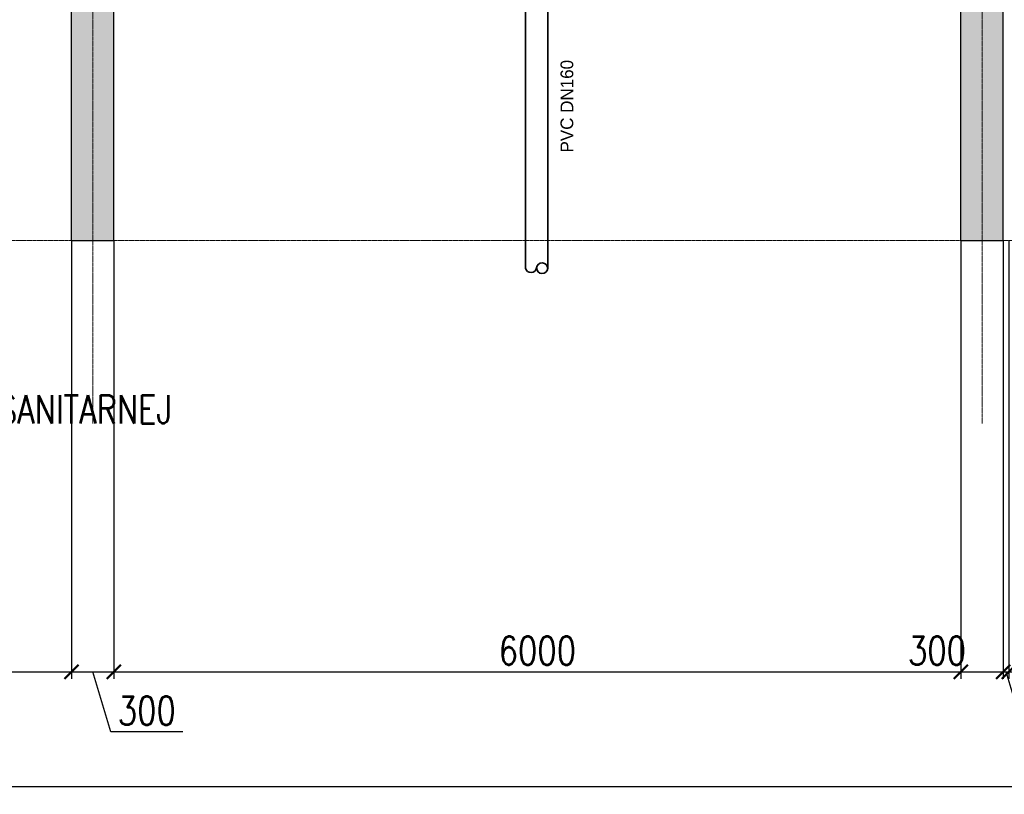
# Model space of a CAD drawing. Header units: millimetres. Extents: x -374129 to 1163271, y -112652 to 695637.
# Tile 22 of 256: x 12083 to 19057, y -50913 to -45426. Entities that reach past the tile are written whole.
import ezdxf
from ezdxf import colors
from ezdxf.entities.mleader import LeaderData, LeaderLine
from ezdxf.math import Vec2, Vec3

# ---------------------------------------------------------------- set-up
doc = ezdxf.new("R2010")
doc.units = ezdxf.units.MM
doc.header["$PDMODE"] = 4
doc.linetypes.add('ACAD_ISO04W100', pattern=[30, 24, -3, 0, -3])
for name, color, linetype in [('EAB_underground piping system', 1, 'Continuous'), ('FK_opisy', 7, 'Continuous'), ('KRT_kreskowanie', 252, 'Continuous'), ('KRT_opisy', 146, 'Continuous'), ('KRT_sciany', 2, 'Continuous'), ('KRT_wymiary', 4, 'Continuous')]:
    doc.layers.add(name, color=color, linetype=linetype)
doc.layers.add('KRT_osie', color=55, linetype='ACAD_ISO04W100', lineweight=18)
doc.styles.add('WYMIAR', font='romans.shx', dxfattribs={"width": 0.8})
doc.dimstyles.new('KRT_1-100', dxfattribs={"dimscale": 100, "dimtxt": 2, "dimasz": 1, "dimexe": 0.5, "dimexo": 0, "dimgap": 0.5, "dimtad": 1, "dimdec": 1, "dimrnd": 0.1, "dimzin": 9, "dimdsep": 46, "dimtxsty": 'WYMIAR', "dimblk": 'ARCHTICK', "dimcen": 0.09, "dimdle": 0.5, "dimclrd": 1, "dimclre": 252, "dimclrt": 256, "dimadec": 0, "dimazin": 0, "dimtfac": 1, "dimtdec": 1, "dimtmove": 0, "dimatfit": 3, "dimfxl": 1, "dimtolj": 1, "dimtzin": 0, "dimarcsym": 0})

# ---------------------------------------------------------------- blocks, each defined once
blk = doc.blocks.new('_ArchTick')
at = {"color": 0, "linetype": 'ByBlock', "const_width": 0.15}
blk.add_lwpolyline([(-0.5, -0.5), (0.5, 0.5)], dxfattribs=at)
blk = doc.blocks.new('*D1095')
at = {"layer": 'Defpoints', "color": 0}
for p in [(6450, -46990.6), (12450, -46990.6), (12450, -50045.1)]:
    blk.add_point(p, dxfattribs=at)
at = {"layer": 'KRT_wymiary', "color": 252, "lineweight": -2}
for p, q in [((6450, -46990.6), (6450, -50095.1)), ((12450, -46990.6), (12450, -50095.1))]:
    blk.add_line(p, q, dxfattribs=at)
at = {"layer": 'KRT_wymiary', "color": 1, "lineweight": -2}
blk.add_line((6400, -50045.1), (12500, -50045.1), dxfattribs=at)
at = {"layer": 'KRT_wymiary', "color": 1, "lineweight": -2, "xscale": 100, "yscale": 100, "zscale": 100, "rotation": 180}
blk.add_blockref('_ArchTick', (6450, -50045.1), dxfattribs=at)
at = {"layer": 'KRT_wymiary', "color": 1, "lineweight": -2, "xscale": 100, "yscale": 100, "zscale": 100}
blk.add_blockref('_ArchTick', (12450, -50045.1), dxfattribs=at)
at = {"layer": 'KRT_wymiary', "insert": (9450, -49895.1), "char_height": 200, "attachment_point": 5, "style": 'WYMIAR'}
blk.add_mtext('\\A1;6000', dxfattribs=at)
blk = doc.blocks.new('*D1096')
at = {"layer": 'Defpoints', "color": 0}
for p in [(12450, -46990.6), (12750, -46990.6), (12750, -50045.1)]:
    blk.add_point(p, dxfattribs=at)
at = {"layer": 'KRT_wymiary', "color": 252, "lineweight": -2}
for p, q in [((12450, -46990.6), (12450, -50095.1)), ((12750, -46990.6), (12750, -50095.1))]:
    blk.add_line(p, q, dxfattribs=at)
at = {"layer": 'KRT_wymiary', "color": 1, "lineweight": -2}
for p, q in [((12400, -50045.1), (12800, -50045.1)), ((12727.5, -50470.1), (12600, -50045.1)), ((13238.9, -50470.1), (12727.5, -50470.1))]:
    blk.add_line(p, q, dxfattribs=at)
at = {"layer": 'KRT_wymiary', "color": 1, "lineweight": -2, "xscale": 100, "yscale": 100, "zscale": 100, "rotation": 180}
blk.add_blockref('_ArchTick', (12450, -50045.1), dxfattribs=at)
at = {"layer": 'KRT_wymiary', "color": 1, "lineweight": -2, "xscale": 100, "yscale": 100, "zscale": 100}
blk.add_blockref('_ArchTick', (12750, -50045.1), dxfattribs=at)
at = {"layer": 'KRT_wymiary', "insert": (12983.2, -50320.1), "char_height": 200, "attachment_point": 5, "style": 'WYMIAR'}
blk.add_mtext('\\A1;300', dxfattribs=at)
blk = doc.blocks.new('*D1097')
at = {"layer": 'Defpoints', "color": 0}
for p in [(12750, -46990.6), (18750, -46990.6), (18750, -50045.1)]:
    blk.add_point(p, dxfattribs=at)
at = {"layer": 'KRT_wymiary', "color": 252, "lineweight": -2}
for p, q in [((12750, -46990.6), (12750, -50095.1)), ((18750, -46990.6), (18750, -50095.1))]:
    blk.add_line(p, q, dxfattribs=at)
at = {"layer": 'KRT_wymiary', "color": 1, "lineweight": -2}
blk.add_line((12700, -50045.1), (18800, -50045.1), dxfattribs=at)
at = {"layer": 'KRT_wymiary', "color": 1, "lineweight": -2, "xscale": 100, "yscale": 100, "zscale": 100, "rotation": 180}
blk.add_blockref('_ArchTick', (12750, -50045.1), dxfattribs=at)
at = {"layer": 'KRT_wymiary', "color": 1, "lineweight": -2, "xscale": 100, "yscale": 100, "zscale": 100}
blk.add_blockref('_ArchTick', (18750, -50045.1), dxfattribs=at)
at = {"layer": 'KRT_wymiary', "insert": (15750, -49895.1), "char_height": 200, "attachment_point": 5, "style": 'WYMIAR'}
blk.add_mtext('\\A1;6000', dxfattribs=at)
blk = doc.blocks.new('*D1098')
at = {"layer": 'Defpoints', "color": 0}
for p in [(18750, -46990.6), (19050, -46990.6), (19050, -50045.1)]:
    blk.add_point(p, dxfattribs=at)
at = {"layer": 'KRT_wymiary', "color": 252, "lineweight": -2}
for p, q in [((18750, -46990.6), (18750, -50095.1)), ((19050, -46990.6), (19050, -50095.1))]:
    blk.add_line(p, q, dxfattribs=at)
at = {"layer": 'KRT_wymiary', "color": 1, "lineweight": -2}
blk.add_line((18700, -50045.1), (19100, -50045.1), dxfattribs=at)
at = {"layer": 'KRT_wymiary', "color": 1, "lineweight": -2, "xscale": 100, "yscale": 100, "zscale": 100, "rotation": 180}
blk.add_blockref('_ArchTick', (18750, -50045.1), dxfattribs=at)
at = {"layer": 'KRT_wymiary', "color": 1, "lineweight": -2, "xscale": 100, "yscale": 100, "zscale": 100}
blk.add_blockref('_ArchTick', (19050, -50045.1), dxfattribs=at)
at = {"layer": 'KRT_wymiary', "insert": (18581, -49895.1), "char_height": 200, "attachment_point": 5, "style": 'WYMIAR'}
blk.add_mtext('\\A1;300', dxfattribs=at)
blk = doc.blocks.new('*D1099')
at = {"layer": 'Defpoints', "color": 0}
for p in [(19050, -46990.6), (19090, -46990.6), (19090, -50045.1)]:
    blk.add_point(p, dxfattribs=at)
at = {"layer": 'KRT_wymiary', "color": 252, "lineweight": -2}
for p, q in [((19050, -46990.6), (19050, -50095.1)), ((19090, -46990.6), (19090, -50095.1))]:
    blk.add_line(p, q, dxfattribs=at)
at = {"layer": 'KRT_wymiary', "color": 1, "lineweight": -2}
for p, q in [((19000, -50045.1), (19140, -50045.1)), ((19197.5, -50470.1), (19070, -50045.1)), ((19556.5, -50470.1), (19197.5, -50470.1))]:
    blk.add_line(p, q, dxfattribs=at)
at = {"layer": 'KRT_wymiary', "color": 1, "lineweight": -2, "xscale": 100, "yscale": 100, "zscale": 100}
blk.add_blockref('_ArchTick', (19050, -50045.1), dxfattribs=at)
at = {"layer": 'KRT_wymiary', "color": 1, "lineweight": -2, "xscale": 100, "yscale": 100, "zscale": 100, "rotation": 180}
blk.add_blockref('_ArchTick', (19090, -50045.1), dxfattribs=at)
at = {"layer": 'KRT_wymiary', "insert": (19377, -50320.1), "char_height": 200, "attachment_point": 5, "style": 'WYMIAR'}
blk.add_mtext('\\A1;40', dxfattribs=at)
blk = doc.blocks.new('*D1100')
at = {"layer": 'Defpoints', "color": 0}
for p in [(19090, -46990.6), (19390, -46990.6), (19390, -50045.1)]:
    blk.add_point(p, dxfattribs=at)
at = {"layer": 'KRT_wymiary', "color": 252, "lineweight": -2}
for p, q in [((19090, -46990.6), (19090, -50095.1)), ((19390, -46990.6), (19390, -50095.1))]:
    blk.add_line(p, q, dxfattribs=at)
at = {"layer": 'KRT_wymiary', "color": 1, "lineweight": -2}
blk.add_line((19040, -50045.1), (19440, -50045.1), dxfattribs=at)
at = {"layer": 'KRT_wymiary', "color": 1, "lineweight": -2, "xscale": 100, "yscale": 100, "zscale": 100, "rotation": 180}
blk.add_blockref('_ArchTick', (19090, -50045.1), dxfattribs=at)
at = {"layer": 'KRT_wymiary', "color": 1, "lineweight": -2, "xscale": 100, "yscale": 100, "zscale": 100}
blk.add_blockref('_ArchTick', (19390, -50045.1), dxfattribs=at)
at = {"layer": 'KRT_wymiary', "insert": (19711.5, -49895.1), "char_height": 200, "attachment_point": 5, "style": 'WYMIAR'}
blk.add_mtext('\\A1;300', dxfattribs=at)
blk = doc.blocks.new('*D1127')
at = {"layer": 'Defpoints', "color": 0}
for p in [(70470, -48925.3), (-150, -49455.6), (70470, -50857.2)]:
    blk.add_point(p, dxfattribs=at)
at = {"layer": 'KRT_wymiary', "color": 252, "lineweight": -2}
for p, q in [((70470, -48925.3), (70470, -50907.2)), ((-150, -49455.6), (-150, -50907.2))]:
    blk.add_line(p, q, dxfattribs=at)
at = {"layer": 'KRT_wymiary', "color": 1, "lineweight": -2}
blk.add_line((-200, -50857.2), (70520, -50857.2), dxfattribs=at)
at = {"layer": 'KRT_wymiary', "color": 1, "lineweight": -2, "xscale": 100, "yscale": 100, "zscale": 100, "rotation": 180}
blk.add_blockref('_ArchTick', (-150, -50857.2), dxfattribs=at)
at = {"layer": 'KRT_wymiary', "color": 1, "lineweight": -2, "xscale": 100, "yscale": 100, "zscale": 100}
blk.add_blockref('_ArchTick', (70470, -50857.2), dxfattribs=at)
at = {"layer": 'KRT_wymiary', "insert": (35160, -50707.2), "char_height": 200, "attachment_point": 5, "style": 'WYMIAR'}
blk.add_mtext('\\A1;70620', dxfattribs=at)
blk = doc.blocks.new('sys napowietrzania')
at = {"layer": 'EAB_underground piping system', "lineweight": 35, "elevation": -3463.37}
for points in [[(16684.67, -13065.93), (16684.67, -13345.83), (16684.67, -15098.16)], [(16844.52, -13072.91), (16844.52, -13345.83), (16844.52, -15098.16)]]:
    blk.add_lwpolyline(points, dxfattribs=at)
at = {"layer": 'EAB_underground piping system', "lineweight": 35}
for centre, radius, start, end in [((16803.69, -15099.88, -3463.37), 39.21, 1.086019, 174.624873), ((16803.69, -15099.88, -3463.37), 39.21, 1.086019, 174.624873), ((16724.43, -15088.01, -3463.37), 41.04, 194.319352, 348.477056), ((16724.43, -15088.01, -3463.37), 41.04, 194.319352, 348.477056), ((16803.77, -15097.67, -3463.37), 39.15, 177.855446, 357.855446), ((16803.77, -15097.67, -3463.37), 39.15, 177.855446, 357.855446)]:
    blk.add_arc(centre, radius, start, end, dxfattribs=at)
at = {"layer": 'KRT_opisy', "insert": (16979.5, -13951.1, -3463.37), "char_height": 90, "attachment_point": 5, "rotation": 90}
blk.add_mtext('PVC DN160', dxfattribs=at)

msp = doc.modelspace()

# ---------------------------------------------------------------- hatches: boundary and pattern name
at = {"layer": 'KRT_kreskowanie'}
h = msp.add_hatch(dxfattribs=at)
h.set_pattern_fill('ANSI33', color=256, scale=20, style=0)
h.set_pattern_definition([(45, (-1e-05, 3009.36), (-89.80256, 89.80256), []), (45, (89.8, 3009.36), (-89.80256, 89.80256), [63.5, -31.75])])
h.paths.add_polyline_path([(6450, -33990.64), (12450, -33990.64), (12450, -46990.64), (12750, -46990.64), (12750, -33990.64), (18750, -33990.64), (18750, -46990.64), (19050, -46990.64), (19050, -33690.64), (-150, -33690.64), (-150, -46990.64), (150, -46990.64), (150, -33990.64), (6150, -33990.64), (6150, -46990.64), (6450, -46990.64)])

# ---------------------------------------------------------------- linework, layer by layer
at = {"layer": 'KRT_osie', "ltscale": 0.5}
for p, q in [((12600, -27801.99), (12600, -48285.63)), ((18900, -27801.99), (18900, -48285.63)), ((73659.31, -46990.64), (-4623.4, -46990.64))]:
    msp.add_line(p, q, dxfattribs=at)
at = {"layer": 'KRT_sciany'}
for p, q in [((19050, -46990.64), (19050, -33690.64)), ((12450, -46990.64), (12450, -33990.64)), ((12750, -46990.64), (12750, -33990.64)), ((18750, -46990.64), (18750, -33990.64)), ((12450, -46990.64), (12750, -46990.64)), ((18750, -46990.64), (19050, -46990.64))]:
    msp.add_line(p, q, dxfattribs=at)

# ---------------------------------------------------------------- block references
msp.add_blockref('sys napowietrzania', (-1019.98, -32087.66, 3070))

# ---------------------------------------------------------------- dimensions: what is measured, and where the dimension line sits
at = {"layer": 'KRT_wymiary'}
for base, p1, p2, picture, middle in [((12450, -50045.05), (6450, -46990.64), (12450, -46990.64), '*D1095', (9450, -49895.05)), ((12750, -50045.05), (12450, -46990.64), (12750, -46990.64), '*D1096', (12777.5, -50320.05)), ((18750, -50045.05), (12750, -46990.64), (18750, -46990.64), '*D1097', (15750, -49895.05)), ((19090, -50045.05), (19050, -46990.64), (19090, -46990.64), '*D1099', (19247.5, -50320.05))]:
    dim = msp.add_linear_dim(base=base, p1=p1, p2=p2, dimstyle='KRT_1-100', override={"dimtmove": 1}, dxfattribs=at)
    dim.commit()
    dim.dimension.update_dxf_attribs({"geometry": picture, "text_midpoint": middle})
for base, p1, p2, picture, middle in [((19050, -50045.05), (18750, -46990.64), (19050, -46990.64), '*D1098', (18581.05, -50045.05)), ((19390, -50045.05), (19090, -46990.64), (19390, -46990.64), '*D1100', (19711.51, -50045.05))]:
    dim = msp.add_linear_dim(base=base, p1=p1, p2=p2, dimstyle='KRT_1-100', override={"dimtmove": 1}, dxfattribs=at)
    dim.commit()
    dim.dimension.update_dxf_attribs({"geometry": picture, "text_midpoint": middle, "dimtype": 160})
dim = msp.add_linear_dim(base=(70470, -50857.24), p1=(-150, -49455.59), p2=(70470, -48925.33), dimstyle='KRT_1-100', dxfattribs=at)
dim.commit()
dim.dimension.update_dxf_attribs({"geometry": '*D1127', "text_midpoint": (35160, -50707.24)})

# ---------------------------------------------------------------- leaders
at = {"layer": 'FK_opisy', "color": 1}
ml = msp.add_multileader_mtext('Standard', dxfattribs=at)
ml.set_content('\\C54;WYPEŁNIENIE Z DESEK DREWNIANYCH GR.10cm. USZCZELNIONYCH OD WNĘTRZA FOLIĄ BUDOWLANĄ GR.0.5mm', style='WYMIAR')
ml.set_leader_properties()
ml.build(insert=Vec2(0, 0))
ml.multileader.update_dxf_attribs({"text_left_attachment_type": 6, "text_right_attachment_type": 6, "dogleg_length": 0.36, "arrow_head_size": 200, "scale": 100})
ctx = ml.context
ctx.base_point, ctx.scale, ctx.char_height, ctx.arrow_head_size, ctx.landing_gap_size, ctx.plane_origin = Vec3(-6581.15, -44729.21), 100, 200, 200, 9, Vec3(-43361.71, -127601.34)
ctx.left_attachment, ctx.right_attachment = 6, 6
notes = []
notes.append((ctx, [(0, (1, 1, 0), (-6617.15, -44729.21), (1, 0), 36, [(0, [(-7456.67, -46780.64)], 0, [])])]))
ctx.mtext.insert, ctx.mtext.width, ctx.mtext.defined_height, ctx.mtext.line_spacing_style, ctx.mtext.flow_direction = Vec3(-6572.15, -44489.21), 3640.4709, 1400.46, 2, 5
at = {"layer": 'KRT_opisy', "color": 1}
ml = msp.add_multileader_mtext('Standard', dxfattribs=at)
ml.set_content('\\C54;ODPROWADZENIE DO STUDZIENKI KANALIZACYJNEJ WG PROJEKTU BRANŻY SANITARNEJ ', style='WYMIAR')
ml.set_leader_properties()
ml.build(insert=Vec2(0, 0))
ml.multileader.update_dxf_attribs({"text_right_attachment_type": 6, "dogleg_length": 0.36, "arrow_head_size": 200, "scale": 100})
ctx = ml.context
ctx.base_point, ctx.scale, ctx.char_height, ctx.arrow_head_size, ctx.landing_gap_size, ctx.plane_origin = Vec3(3915.77, -48185.54, -393.37), 100, 200, 200, 9, Vec3(-35884, -129932.01, -393.37)
ctx.right_attachment = 6
notes.append((ctx, [(0, (1, 1, 0), (3809.77, -48185.54, -393.37), (1, 0), 106, [(1, [(3144.67, -47183.87, -393.37)], 0, [])])]))
ctx.mtext.insert, ctx.mtext.width, ctx.mtext.defined_height, ctx.mtext.flow_direction = Vec3(3924.77, -48085.54, -393.37), 3482.7917, 1400.46, 5
for ctx, leaders in notes:
    for number, flags, end, landing, length, lines in leaders:
        leader = LeaderData()
        leader.index, (leader.has_last_leader_line, leader.has_dogleg_vector, leader.attachment_direction) = number, flags
        leader.last_leader_point, leader.dogleg_vector, leader.dogleg_length = Vec3(end), Vec3(landing), length
        for number, points, colour, breaks in lines:
            line = LeaderLine()
            line.index, line.vertices, line.color, line.breaks = number, Vec3.list(points), colors.encode_raw_color(colour), breaks
            leader.lines.append(line)
        ctx.leaders.append(leader)

doc.saveas('drawing.dxf')
